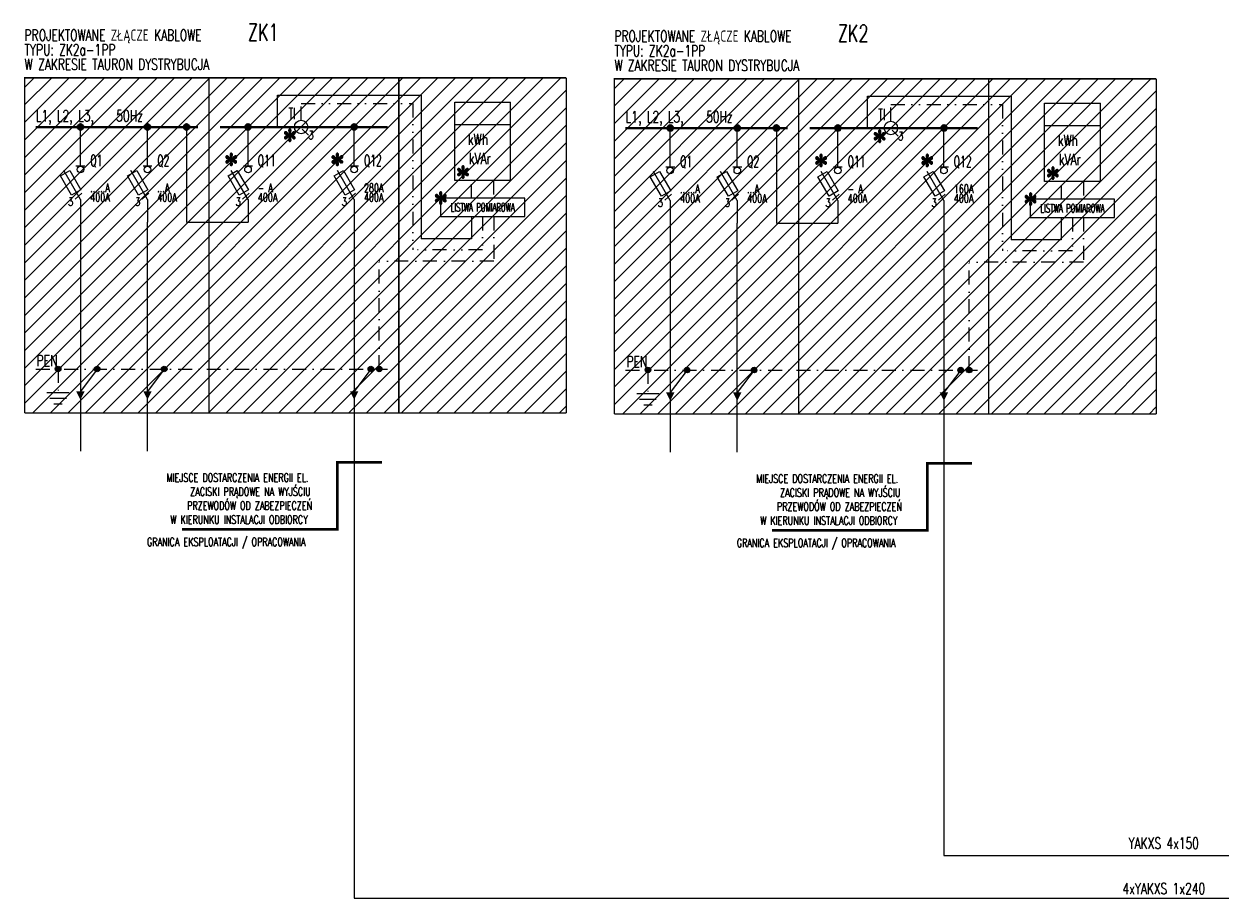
# Model space of a CAD drawing. Header units: millimetres. Extents: x -624 to 147, y 941 to 1125.
# Tile 1 of 3: x -624 to -410, y 961 to 1118. Entities that reach past the tile are written whole.
import ezdxf
from ezdxf.enums import TextEntityAlignment as Align

# ---------------------------------------------------------------- set-up
doc = ezdxf.new("R2010")
doc.units = ezdxf.units.MM
for name, pattern in [('DASHDOT', [25.4, 12.7, -6.35, 0, -6.35]), ('DASHED2', [0.375, 0.25, -0.125]), ('DIVIDE', [1.25, 0.5, -0.25, 0, -0.25, 0, -0.25]), ('PRZEWOD_PE', [5, 2.5, -1.25, 0, -1.25])]:
    doc.linetypes.add(name, pattern=pattern)
for name, color, linetype, lineweight in [('BLOCK_1', 1, 'Continuous', 25), ('BLOCK_2', 7, 'Continuous', 18), ('ODPŁYW', 3, 'Continuous', 18), ('OPIS', 7, 'Continuous', 18), ('PRZEWOD_PE', 2, 'Continuous', 15), ('ROZDZIELNICA', 252, 'Continuous', 15), ('SZYNA', 5, 'Continuous', 40)]:
    doc.layers.add(name, color=color, linetype=linetype, lineweight=lineweight)
doc.layers.add('STEROWANIE', color=6, linetype='Continuous')
doc.layers.add('typ kabla', color=30, linetype='Continuous')
doc.styles.add('ROMANS', font='romans.shx', dxfattribs={"width": 0.8})

# ---------------------------------------------------------------- blocks, each defined once
blk = doc.blocks.new('rozgalezienie')
blk.add_hatch(color=0).paths.add_polyline_path([(0.5, 0, 1), (-0.5, 0, 1)])
at = {"color": 0}
blk.add_circle((0, 0), 0.5, dxfattribs=at)
blk = doc.blocks.new('PE')
blk.add_line((3, 5.5), (0, 1.5))
blk.add_lwpolyline([(0, 1.5, 1.5, 0, 0), (0, 0, 0, 0, 0)], format="xyseb")
blk = doc.blocks.new('bezpiecznik rozlacznik')
for p, q in [((0, -4), (0, 0)), ((0, -10), (-3, -4.8)), ((0, -10), (0, -14))]:
    blk.add_line(p, q)
at = {"layer": 'BLOCK_1'}
for p, q in [((0.8, -4), (-0.8, -4)), ((-0.96, -9.89), (0.22, -8.81))]:
    blk.add_line(p, q, dxfattribs=at)
blk.add_lwpolyline([(0.08, -8.22), (-1.58, -9.18), (-3.58, -5.72), (-1.92, -4.76)], close=True, dxfattribs=at)
blk.add_circle((0, -4.59), 0.59, dxfattribs=at)
at = {"layer": 'BLOCK_2', "style": 'ROMANS', "flags": 8}
for tag, p, height, width in [('SYMBOL', (1.75, -4), 2, 0.6), ('TYP', (1.75, -6.91), 1.5, 0.7), ('PARAMETRY', (1.75, -8.63), 1.5, 0.7), ('OPIS1', (1.75, -10.34), 1.5, 0.7)]:
    blk.add_attdef(tag, p, '', height=height, dxfattribs=dict(at, width=width))
at = {"layer": 'BLOCK_2', "style": 'ROMANS', "width": 0.7, "flags": 8}
blk.add_attdef('N', text='', height=1.5, dxfattribs=at).set_placement((-1.31, -11.12), align=Align.RIGHT)
blk = doc.blocks.new('liczniki')
for p, q in [((-2.5, -2), (-2.5, 0)), ((-2.5, 0), (2.5, 0)), ((2.5, -2), (2.5, 0)), ((-2.5, -7), (-2.5, -2)), ((-2.5, -2), (2.5, -2)), ((2.5, -7), (2.5, -2)), ((2.5, -7), (-2.5, -7))]:
    blk.add_line(p, q)
at = {"layer": 'BLOCK_2', "style": 'ROMANS', "flags": 8}
for tag, p, height, width in [('SYMBOL', (3.25, -1.19), 2, 0.6), ('PARAMETRY', (3.25, -3.81), 1.5, 0.7), ('OPIS', (3.25, -5.53), 1.5, 0.7)]:
    blk.add_attdef(tag, p, '', height=height, dxfattribs=dict(at, width=width))
at = {"layer": 'BLOCK_2', "style": 'ROMANS', "width": 0.7, "flags": 8}
for tag, p in [('TYP', (0.04, -4.15)), ('TYP1', (0.04, -6.46))]:
    blk.add_attdef(tag, text='', height=1.8, dxfattribs=at).set_placement(p, align=Align.CENTER)
blk = doc.blocks.new('plomba')
h = blk.add_hatch(color=256)
h.dxf.hatch_style = 1
edge = h.paths.add_edge_path()
edge.add_spline(control_points=[(-0.11, 0.19), (-0.12, 0.43), (-0.17, 0.68), (-0.26, 0.92), (-0.26, 0.92), (-0.38, 1.27), (-0.44, 1.51), (-0.44, 1.64), (-0.44, 1.64), (-0.44, 1.82), (-0.4, 1.96), (-0.31, 2.06), (-0.31, 2.06), (-0.22, 2.15), (-0.12, 2.2), (0.01, 2.2), (0.01, 2.2), (0.12, 2.2), (0.22, 2.15), (0.3, 2.06), (0.3, 2.06), (0.38, 1.96), (0.42, 1.82), (0.42, 1.64), (0.42, 1.64), (0.42, 1.49), (0.37, 1.27), (0.28, 0.98), (0.28, 0.98), (0.19, 0.7), (0.13, 0.43), (0.11, 0.19), (0.11, 0.19), (0.3, 0.32), (0.48, 0.47), (0.63, 0.64), (0.63, 0.64), (0.87, 0.92), (1.05, 1.1), (1.17, 1.16), (1.17, 1.16), (1.29, 1.23), (1.41, 1.27), (1.53, 1.27), (1.53, 1.27), (1.64, 1.27), (1.74, 1.23), (1.82, 1.15), (1.82, 1.15), (1.9, 1.07), (1.94, 0.97), (1.94, 0.86), (1.94, 0.86), (1.94, 0.73), (1.88, 0.61), (1.76, 0.51), (1.76, 0.51), (1.65, 0.41), (1.36, 0.3), (0.89, 0.2), (0.89, 0.2), (0.62, 0.14), (0.39, 0.07), (0.21, -0.01), (0.21, -0.01), (0.39, -0.1), (0.62, -0.17), (0.88, -0.22), (0.88, -0.22), (1.31, -0.3), (1.59, -0.4), (1.72, -0.52), (1.72, -0.52), (1.86, -0.63), (1.92, -0.76), (1.92, -0.9), (1.92, -0.9), (1.92, -1), (1.88, -1.1), (1.8, -1.17), (1.8, -1.17), (1.72, -1.25), (1.63, -1.29), (1.53, -1.29), (1.53, -1.29), (1.42, -1.29), (1.3, -1.25), (1.17, -1.18), (1.17, -1.18), (1.04, -1.1), (0.87, -0.94), (0.65, -0.68), (0.65, -0.68), (0.5, -0.51), (0.33, -0.34), (0.11, -0.19), (0.11, -0.19), (0.12, -0.39), (0.16, -0.61), (0.23, -0.85), (0.23, -0.85), (0.36, -1.27), (0.42, -1.55), (0.42, -1.7), (0.42, -1.7), (0.42, -1.84), (0.38, -1.97), (0.29, -2.06), (0.29, -2.06), (0.21, -2.16), (0.12, -2.21), (0.02, -2.21), (0.02, -2.21), (-0.11, -2.21), (-0.23, -2.16), (-0.33, -2.06), (-0.33, -2.06), (-0.41, -1.98), (-0.44, -1.86), (-0.44, -1.7), (-0.44, -1.7), (-0.44, -1.53), (-0.4, -1.33), (-0.32, -1.09), (-0.32, -1.09), (-0.24, -0.85), (-0.19, -0.68), (-0.17, -0.59), (-0.17, -0.59), (-0.15, -0.5), (-0.13, -0.37), (-0.11, -0.19), (-0.11, -0.19), (-0.32, -0.33), (-0.5, -0.48), (-0.66, -0.65), (-0.66, -0.65), (-0.91, -0.94), (-1.11, -1.13), (-1.24, -1.21), (-1.24, -1.21), (-1.33, -1.26), (-1.43, -1.29), (-1.53, -1.29), (-1.53, -1.29), (-1.65, -1.29), (-1.75, -1.25), (-1.84, -1.17), (-1.84, -1.17), (-1.92, -1.09), (-1.96, -1), (-1.96, -0.9), (-1.96, -0.9), (-1.96, -0.81), (-1.93, -0.72), (-1.85, -0.62), (-1.85, -0.62), (-1.78, -0.52), (-1.67, -0.44), (-1.53, -0.38), (-1.53, -0.38), (-1.43, -0.33), (-1.21, -0.28), (-0.87, -0.21), (-0.87, -0.21), (-0.66, -0.16), (-0.44, -0.09), (-0.23, -0.01), (-0.23, -0.01), (-0.42, 0.09), (-0.65, 0.16), (-0.92, 0.22), (-0.92, 0.22), (-1.35, 0.31), (-1.62, 0.39), (-1.72, 0.47), (-1.72, 0.47), (-1.88, 0.59), (-1.96, 0.73), (-1.96, 0.89), (-1.96, 0.89), (-1.96, 0.99), (-1.92, 1.08), (-1.84, 1.15), (-1.84, 1.15), (-1.76, 1.23), (-1.67, 1.27), (-1.56, 1.27), (-1.56, 1.27), (-1.45, 1.27), (-1.32, 1.24), (-1.19, 1.16), (-1.19, 1.16), (-1.06, 1.09), (-0.9, 0.94), (-0.7, 0.71), (-0.7, 0.71), (-0.51, 0.49), (-0.31, 0.32), (-0.11, 0.19)], knot_values=[0, 0, 0, 0, 0.02, 0.02, 0.02, 0.03, 0.04, 0.04, 0.04, 0.05, 0.06, 0.06, 0.06, 0.07, 0.08, 0.08, 0.08, 0.09, 0.1, 0.1, 0.1, 0.11, 0.12, 0.12, 0.12, 0.13, 0.14, 0.14, 0.14, 0.15, 0.16, 0.16, 0.16, 0.17, 0.18, 0.18, 0.18, 0.19, 0.2, 0.2, 0.2, 0.21, 0.22, 0.22, 0.22, 0.23, 0.24, 0.24, 0.24, 0.25, 0.26, 0.26, 0.26, 0.27, 0.28, 0.28, 0.28, 0.29, 0.3, 0.3, 0.3, 0.31, 0.32, 0.32, 0.32, 0.33, 0.34, 0.34, 0.34, 0.35, 0.36, 0.36, 0.36, 0.37, 0.38, 0.38, 0.38, 0.39, 0.4, 0.4, 0.4, 0.41, 0.42, 0.42, 0.42, 0.43, 0.44, 0.44, 0.44, 0.45, 0.46, 0.46, 0.46, 0.47, 0.48, 0.48, 0.48, 0.49, 0.5, 0.5, 0.5, 0.51, 0.52, 0.52, 0.52, 0.53, 0.54, 0.54, 0.54, 0.55, 0.56, 0.56, 0.56, 0.57, 0.58, 0.58, 0.58, 0.59, 0.6, 0.6, 0.6, 0.61, 0.62, 0.62, 0.62, 0.63, 0.64, 0.64, 0.64, 0.65, 0.66, 0.66, 0.66, 0.67, 0.68, 0.68, 0.68, 0.69, 0.7, 0.7, 0.7, 0.71, 0.72, 0.72, 0.72, 0.73, 0.74, 0.74, 0.74, 0.75, 0.76, 0.76, 0.76, 0.77, 0.78, 0.78, 0.78, 0.79, 0.8, 0.8, 0.8, 0.81, 0.82, 0.82, 0.82, 0.83, 0.84, 0.84, 0.84, 0.85, 0.86, 0.86, 0.86, 0.87, 0.88, 0.88, 0.88, 0.89, 0.9, 0.9, 0.9, 0.91, 0.92, 0.92, 0.92, 0.93, 0.94, 0.94, 0.94, 0.95, 0.96, 0.96, 0.96, 0.97, 0.98, 0.98, 0.98, 0.99, 1, 1, 1, 1], degree=3, periodic=0)
at = {"lineweight": 25}
blk.add_open_spline([(-0.11, 0.19), (-0.12, 0.43), (-0.17, 0.68), (-0.26, 0.92), (-0.26, 0.92), (-0.38, 1.27), (-0.44, 1.51), (-0.44, 1.64), (-0.44, 1.64), (-0.44, 1.82), (-0.4, 1.96), (-0.31, 2.06), (-0.31, 2.06), (-0.22, 2.15), (-0.12, 2.2), (0.01, 2.2), (0.01, 2.2), (0.12, 2.2), (0.22, 2.15), (0.3, 2.06), (0.3, 2.06), (0.38, 1.96), (0.42, 1.82), (0.42, 1.64), (0.42, 1.64), (0.42, 1.49), (0.37, 1.27), (0.28, 0.98), (0.28, 0.98), (0.19, 0.7), (0.13, 0.43), (0.11, 0.19), (0.11, 0.19), (0.3, 0.32), (0.48, 0.47), (0.63, 0.64), (0.63, 0.64), (0.87, 0.92), (1.05, 1.1), (1.17, 1.16), (1.17, 1.16), (1.29, 1.23), (1.41, 1.27), (1.53, 1.27), (1.53, 1.27), (1.64, 1.27), (1.74, 1.23), (1.82, 1.15), (1.82, 1.15), (1.9, 1.07), (1.94, 0.97), (1.94, 0.86), (1.94, 0.86), (1.94, 0.73), (1.88, 0.61), (1.76, 0.51), (1.76, 0.51), (1.65, 0.41), (1.36, 0.3), (0.89, 0.2), (0.89, 0.2), (0.62, 0.14), (0.39, 0.07), (0.21, -0.01), (0.21, -0.01), (0.39, -0.1), (0.62, -0.17), (0.88, -0.22), (0.88, -0.22), (1.31, -0.3), (1.59, -0.4), (1.72, -0.52), (1.72, -0.52), (1.86, -0.63), (1.92, -0.76), (1.92, -0.9), (1.92, -0.9), (1.92, -1), (1.88, -1.1), (1.8, -1.17), (1.8, -1.17), (1.72, -1.25), (1.63, -1.29), (1.53, -1.29), (1.53, -1.29), (1.42, -1.29), (1.3, -1.25), (1.17, -1.18), (1.17, -1.18), (1.04, -1.1), (0.87, -0.94), (0.65, -0.68), (0.65, -0.68), (0.5, -0.51), (0.33, -0.34), (0.11, -0.19), (0.11, -0.19), (0.12, -0.39), (0.16, -0.61), (0.23, -0.85), (0.23, -0.85), (0.36, -1.27), (0.42, -1.55), (0.42, -1.7), (0.42, -1.7), (0.42, -1.84), (0.38, -1.97), (0.29, -2.06), (0.29, -2.06), (0.21, -2.16), (0.12, -2.21), (0.02, -2.21), (0.02, -2.21), (-0.11, -2.21), (-0.23, -2.16), (-0.33, -2.06), (-0.33, -2.06), (-0.41, -1.98), (-0.44, -1.86), (-0.44, -1.7), (-0.44, -1.7), (-0.44, -1.53), (-0.4, -1.33), (-0.32, -1.09), (-0.32, -1.09), (-0.24, -0.85), (-0.19, -0.68), (-0.17, -0.59), (-0.17, -0.59), (-0.15, -0.5), (-0.13, -0.37), (-0.11, -0.19), (-0.11, -0.19), (-0.32, -0.33), (-0.5, -0.48), (-0.66, -0.65), (-0.66, -0.65), (-0.91, -0.94), (-1.11, -1.13), (-1.24, -1.21), (-1.24, -1.21), (-1.33, -1.26), (-1.43, -1.29), (-1.53, -1.29), (-1.53, -1.29), (-1.65, -1.29), (-1.75, -1.25), (-1.84, -1.17), (-1.84, -1.17), (-1.92, -1.09), (-1.96, -1), (-1.96, -0.9), (-1.96, -0.9), (-1.96, -0.81), (-1.93, -0.72), (-1.85, -0.62), (-1.85, -0.62), (-1.78, -0.52), (-1.67, -0.44), (-1.53, -0.38), (-1.53, -0.38), (-1.43, -0.33), (-1.21, -0.28), (-0.87, -0.21), (-0.87, -0.21), (-0.66, -0.16), (-0.44, -0.09), (-0.23, -0.01), (-0.23, -0.01), (-0.42, 0.09), (-0.65, 0.16), (-0.92, 0.22), (-0.92, 0.22), (-1.35, 0.31), (-1.62, 0.39), (-1.72, 0.47), (-1.72, 0.47), (-1.88, 0.59), (-1.96, 0.73), (-1.96, 0.89), (-1.96, 0.89), (-1.96, 0.99), (-1.92, 1.08), (-1.84, 1.15), (-1.84, 1.15), (-1.76, 1.23), (-1.67, 1.27), (-1.56, 1.27), (-1.56, 1.27), (-1.45, 1.27), (-1.32, 1.24), (-1.19, 1.16), (-1.19, 1.16), (-1.06, 1.09), (-0.9, 0.94), (-0.7, 0.71), (-0.7, 0.71), (-0.51, 0.49), (-0.31, 0.32), (-0.11, 0.19)], degree=3, knots=[0, 0, 0, 0, 0.02, 0.02, 0.02, 0.03, 0.04, 0.04, 0.04, 0.05, 0.06, 0.06, 0.06, 0.07, 0.08, 0.08, 0.08, 0.09, 0.1, 0.1, 0.1, 0.11, 0.12, 0.12, 0.12, 0.13, 0.14, 0.14, 0.14, 0.15, 0.16, 0.16, 0.16, 0.17, 0.18, 0.18, 0.18, 0.19, 0.2, 0.2, 0.2, 0.21, 0.22, 0.22, 0.22, 0.23, 0.24, 0.24, 0.24, 0.25, 0.26, 0.26, 0.26, 0.27, 0.28, 0.28, 0.28, 0.29, 0.3, 0.3, 0.3, 0.31, 0.32, 0.32, 0.32, 0.33, 0.34, 0.34, 0.34, 0.35, 0.36, 0.36, 0.36, 0.37, 0.38, 0.38, 0.38, 0.39, 0.4, 0.4, 0.4, 0.41, 0.42, 0.42, 0.42, 0.43, 0.44, 0.44, 0.44, 0.45, 0.46, 0.46, 0.46, 0.47, 0.48, 0.48, 0.48, 0.49, 0.5, 0.5, 0.5, 0.51, 0.52, 0.52, 0.52, 0.53, 0.54, 0.54, 0.54, 0.55, 0.56, 0.56, 0.56, 0.57, 0.58, 0.58, 0.58, 0.59, 0.6, 0.6, 0.6, 0.61, 0.62, 0.62, 0.62, 0.63, 0.64, 0.64, 0.64, 0.65, 0.66, 0.66, 0.66, 0.67, 0.68, 0.68, 0.68, 0.69, 0.7, 0.7, 0.7, 0.71, 0.72, 0.72, 0.72, 0.73, 0.74, 0.74, 0.74, 0.75, 0.76, 0.76, 0.76, 0.77, 0.78, 0.78, 0.78, 0.79, 0.8, 0.8, 0.8, 0.81, 0.82, 0.82, 0.82, 0.83, 0.84, 0.84, 0.84, 0.85, 0.86, 0.86, 0.86, 0.87, 0.88, 0.88, 0.88, 0.89, 0.9, 0.9, 0.9, 0.91, 0.92, 0.92, 0.92, 0.93, 0.94, 0.94, 0.94, 0.95, 0.96, 0.96, 0.96, 0.97, 0.98, 0.98, 0.98, 0.99, 1, 1, 1, 1], dxfattribs=at)
blk = doc.blocks.new('przekladnik pradowy')
blk.add_line((0, -10.6), (0, -2.4))
at = {"layer": 'BLOCK_1'}
blk.add_line((-1.48, -7.82), (-0.37, -6.71), dxfattribs=at)
blk.add_circle((0, -6.5), 1.2, dxfattribs=at)
at = {"layer": 'BLOCK_2', "style": 'ROMANS', "flags": 8}
for tag, p, height, width in [('SYMBOL', (1.75, -5), 2, 0.6), ('TYP', (1.75, -7.91), 1.5, 0.7), ('PARAMETRY', (1.75, -9.63), 1.5, 0.7), ('OPIS1', (1.75, -11.34), 1.5, 0.7)]:
    blk.add_attdef(tag, p, '', height=height, dxfattribs=dict(at, width=width))
at = {"layer": 'BLOCK_2', "style": 'ROMANS', "width": 0.7, "flags": 8}
blk.add_attdef('N', text='', height=1.5, dxfattribs=at).set_placement((-1.71, -9.48), align=Align.RIGHT)
blk = doc.blocks.new('typ_kabla')
at = {"color": 0, "style": 'ROMANS', "width": 0.7}
blk.add_attdef('TYP_KABLA', text='', height=2, dxfattribs=at).set_placement((0, 0), align=Align.CENTER)

msp = doc.modelspace()

# ---------------------------------------------------------------- hatches: boundary and pattern name
at = {"layer": 'ROZDZIELNICA', "linetype": 'DASHED2', "ltscale": 20}
h = msp.add_hatch(dxfattribs=at)
h.set_pattern_fill('ANSI31', color=256, scale=0.7, style=0)
h.set_pattern_definition([(45, (-502.0755, 772.7026), (-1.571545, 1.571545), [])])
h.paths.add_polyline_path([(-526.97, 1108.27), (-623.97, 1108.27), (-623.97, 1048.27), (-526.97, 1048.27)])
h = msp.add_hatch(dxfattribs=at)
h.set_pattern_fill('ANSI31', color=256, scale=0.7, style=0)
h.set_pattern_definition([(45, (-396.4787, 772.5206), (-1.571545, 1.571545), [])])
h.paths.add_polyline_path([(-421.37, 1108.09), (-518.37, 1108.09), (-518.37, 1048.09), (-421.37, 1048.09)])

# ---------------------------------------------------------------- linework, layer by layer
at = {"linetype": 'DASHDOT', "ltscale": 0.1, "const_width": 0.5}
for points in [[(-559.97, 1039.47), (-567.97, 1039.47), (-567.97, 1027.47), (-595.77, 1027.47)], [(-454.37, 1039.29), (-462.37, 1039.29), (-462.37, 1027.29), (-490.18, 1027.29)]]:
    msp.add_lwpolyline(points, dxfattribs=at)
at = {"layer": 'ODPŁYW'}
for p, q in [((-578.67, 1099.47), (-578.67, 1105.17)), ((-578.67, 1105.17), (-552.97, 1105.17)), ((-552.97, 1105.17), (-552.97, 1079.47)), ((-473.07, 1099.29), (-473.07, 1104.99)), ((-473.07, 1104.99), (-447.37, 1104.99)), ((-447.37, 1104.99), (-447.37, 1079.29)), ((-613.97, 1096.47), (-613.97, 1099.47)), ((-601.97, 1096.47), (-601.97, 1099.47)), ((-594.97, 1099.47), (-594.97, 1082.47)), ((-583.97, 1096.47), (-583.97, 1099.47)), ((-564.97, 1096.47), (-564.97, 1099.47)), ((-508.37, 1096.29), (-508.37, 1099.29)), ((-496.37, 1096.29), (-496.37, 1099.29)), ((-489.37, 1099.29), (-489.37, 1082.29)), ((-478.37, 1096.29), (-478.37, 1099.29)), ((-459.37, 1096.29), (-459.37, 1099.29)), ((-594.97, 1082.47), (-583.97, 1082.47)), ((-543.97, 1083.47), (-543.97, 1079.47)), ((-489.37, 1082.29), (-478.37, 1082.29)), ((-438.37, 1083.29), (-438.37, 1079.29)), ((-543.97, 1079.47), (-552.97, 1079.47)), ((-438.37, 1079.29), (-447.37, 1079.29))]:
    msp.add_line(p, q, dxfattribs=at)
at = {"layer": 'ODPŁYW', "lineweight": -3}
for p, q in [((-613.97, 1082.47), (-613.97, 1041.47)), ((-601.97, 1041.47), (-601.97, 1082.47)), ((-564.97, 1082.47), (-564.97, 1041.47)), ((-508.37, 1082.29), (-508.37, 1041.29)), ((-496.37, 1041.29), (-496.37, 1082.29)), ((-459.37, 1082.29), (-459.37, 1041.29))]:
    msp.add_line(p, q, dxfattribs=at)
at = {"layer": 'ODPŁYW'}
for points in [[(-564.97, 1041.47), (-564.97, 961.48), (-169.97, 961.48), (-169.92, 1061.36), (-169.91, 1061.36)], [(-459.37, 1041.29), (-459.37, 969.07), (-356.85, 969.07), (-356.97, 1013.18)]]:
    msp.add_lwpolyline(points, dxfattribs=at)
at = {"layer": 'PRZEWOD_PE', "linetype": 'PRZEWOD_PE'}
for p, q in [((-539.97, 1083.47), (-539.97, 1075.47)), ((-434.37, 1083.29), (-434.37, 1075.29)), ((-539.97, 1075.47), (-560.47, 1075.47)), ((-560.47, 1056.16), (-560.47, 1075.47)), ((-434.37, 1075.29), (-454.87, 1075.29)), ((-454.87, 1055.97), (-454.87, 1075.29)), ((-621.97, 1056.16), (-558.97, 1056.16)), ((-617.97, 1056.19), (-617.97, 1051.95)), ((-516.37, 1055.97), (-453.37, 1055.97)), ((-512.37, 1056.01), (-512.37, 1051.76))]:
    msp.add_line(p, q, dxfattribs=at)
at = {"layer": 'PRZEWOD_PE'}
for p, q in [((-619.97, 1051.95), (-615.97, 1051.95)), ((-514.37, 1051.76), (-510.37, 1051.76)), ((-619.47, 1050.95), (-616.47, 1050.95)), ((-618.73, 1049.95), (-617.23, 1049.95)), ((-513.87, 1050.76), (-510.87, 1050.76)), ((-513.13, 1049.76), (-511.63, 1049.76))]:
    msp.add_line(p, q, dxfattribs=at)
at = {"layer": 'ROZDZIELNICA', "linetype": 'DASHED2', "ltscale": 20}
for points in [[(-526.97, 1108.27, 0.25, 0.25, 0), (-623.97, 1108.27, 0.25, 0.25, 0), (-623.97, 1048.27, 0.25, 0.25, 0)], [(-590.97, 1108.27, 0.25, 0.25, 0), (-590.97, 1048.27, 0.25, 0.25, 0)], [(-556.97, 1108.27, 0.25, 0.25, 0), (-556.97, 1048.27, 0.25, 0.25, 0)], [(-526.97, 1048.27, 0.25, 0.25, 0), (-526.97, 1108.27, 0.25, 0.25, 0)], [(-421.37, 1108.09, 0.25, 0.25, 0), (-518.37, 1108.09, 0.25, 0.25, 0), (-518.37, 1048.09, 0.25, 0.25, 0)], [(-485.37, 1108.09, 0.25, 0.25, 0), (-485.37, 1048.09, 0.25, 0.25, 0)], [(-451.37, 1108.09, 0.25, 0.25, 0), (-451.37, 1048.09, 0.25, 0.25, 0)], [(-421.37, 1048.09, 0.25, 0.25, 0), (-421.37, 1108.09, 0.25, 0.25, 0)], [(-623.97, 1048.27, 0.25, 0.25, 0), (-526.97, 1048.27, 0.25, 0.25, 0)], [(-518.37, 1048.09, 0.25, 0.25, 0), (-421.37, 1048.09, 0.25, 0.25, 0)]]:
    msp.add_lwpolyline(points, format="xyseb", dxfattribs=at)
at = {"layer": 'STEROWANIE', "linetype": 'DIVIDE', "ltscale": 5}
for p, q in [((-574.47, 1100.67), (-574.47, 1103.67)), ((-574.47, 1103.67), (-554.47, 1103.67)), ((-554.47, 1103.67), (-554.47, 1077.47)), ((-468.87, 1100.49), (-468.87, 1103.49)), ((-468.87, 1103.49), (-448.87, 1103.49)), ((-448.87, 1103.49), (-448.87, 1077.29)), ((-543.94, 1086.75), (-543.94, 1089.91)), ((-540, 1089.91), (-540, 1086.75)), ((-438.34, 1086.57), (-438.34, 1089.72)), ((-434.4, 1089.72), (-434.4, 1086.57)), ((-541.97, 1083.47), (-541.97, 1077.47)), ((-436.37, 1083.29), (-436.37, 1077.29)), ((-541.97, 1077.47), (-554.47, 1077.47)), ((-436.37, 1077.29), (-448.87, 1077.29))]:
    msp.add_line(p, q, dxfattribs=at)
at = {"layer": 'STEROWANIE', "lineweight": -3}
for points in [[(-549.52, 1083.47), (-534.41, 1083.47), (-534.41, 1086.75), (-549.52, 1086.75)], [(-443.92, 1083.29), (-428.82, 1083.29), (-428.82, 1086.57), (-443.92, 1086.57)]]:
    msp.add_lwpolyline(points, close=True, dxfattribs=at)
at = {"layer": 'SZYNA'}
for p, q in [((-621.97, 1099.47), (-592.97, 1099.47)), ((-588.97, 1099.47), (-558.97, 1099.47)), ((-516.37, 1099.29), (-487.37, 1099.29)), ((-483.37, 1099.29), (-453.37, 1099.29))]:
    msp.add_line(p, q, dxfattribs=at)

# ---------------------------------------------------------------- block references
at = {"layer": 'ODPŁYW'}
for p, values in [((-613.97, 1096.47), {'PARAMETRY': '......A', 'OPIS1': '400A', 'N': '3', 'SYMBOL': 'Q1'}), ((-601.97, 1096.47), {'PARAMETRY': '...A', 'OPIS1': '400A', 'N': '3', 'SYMBOL': 'Q2'}), ((-583.97, 1096.47), {'PARAMETRY': '- A', 'OPIS1': '400A', 'N': '3', 'SYMBOL': 'Q11'}), ((-564.97, 1096.47), {'PARAMETRY': '280A', 'OPIS1': '400A', 'N': '3', 'SYMBOL': 'Q12'}), ((-508.37, 1096.29), {'PARAMETRY': '......A', 'OPIS1': '400A', 'N': '3', 'SYMBOL': 'Q1'}), ((-496.37, 1096.29), {'PARAMETRY': '...A', 'OPIS1': '400A', 'N': '3', 'SYMBOL': 'Q2'}), ((-478.37, 1096.29), {'PARAMETRY': '- A', 'OPIS1': '400A', 'N': '3', 'SYMBOL': 'Q11'}), ((-459.37, 1096.29), {'PARAMETRY': '160A', 'OPIS1': '400A', 'N': '3', 'SYMBOL': 'Q12'})]:
    msp.add_blockref('bezpiecznik rozlacznik', p, dxfattribs=at).add_auto_attribs(values)
at = {"layer": 'OPIS', "xscale": 0.5, "yscale": 0.5, "zscale": 0.5}
for p in [(-576.48, 1098), (-470.88, 1097.82), (-586.97, 1093.67), (-567.97, 1093.67), (-481.37, 1093.49), (-462.37, 1093.49), (-545.47, 1091.41), (-439.87, 1091.22), (-549.46, 1086.75), (-443.87, 1086.57)]:
    msp.add_blockref('plomba', p, dxfattribs=at)
at = {"layer": 'PRZEWOD_PE', "linetype": 'PRZEWOD_PE'}
for name, p in [('rozgalezienie', (-617.97, 1056.17)), ('PE', (-613.97, 1050.66)), ('PE', (-601.97, 1050.66)), ('PE', (-564.97, 1050.66)), ('rozgalezienie', (-512.37, 1055.99)), ('PE', (-508.37, 1050.47)), ('PE', (-496.37, 1050.47)), ('PE', (-459.37, 1050.47))]:
    msp.add_blockref(name, p, dxfattribs=at)
at = {"layer": 'PRZEWOD_PE'}
for p in [(-610.97, 1056.16), (-598.97, 1056.16), (-561.97, 1056.16), (-560.47, 1056.16), (-505.37, 1055.97), (-493.37, 1055.97), (-456.37, 1055.97), (-454.87, 1055.97)]:
    msp.add_blockref('rozgalezienie', p, dxfattribs=at)
at = {"layer": 'STEROWANIE', "lineweight": -3}
ref = msp.add_blockref('liczniki', (-541.97, 1103.91), dxfattribs=dict(at, xscale=2, yscale=2, zscale=2))
ref.add_attrib('PARAMETRY', 'kWh', (-544.6, 1096.28), dxfattribs={"layer": 'BLOCK_2', "height": 2, "style": 'ROMANS', "width": 0.7, "flags": 8})
ref.add_attrib('OPIS', 'kVAr', (-544.43, 1092.85), dxfattribs={"layer": 'BLOCK_2', "height": 2, "style": 'ROMANS', "width": 0.7, "flags": 8})
ref = msp.add_blockref('liczniki', (-436.37, 1103.72), dxfattribs=dict(at, xscale=2, yscale=2, zscale=2))
ref.add_attrib('PARAMETRY', 'kWh', (-439.01, 1096.1), dxfattribs={"layer": 'BLOCK_2', "height": 2, "style": 'ROMANS', "width": 0.7, "flags": 8})
ref.add_attrib('OPIS', 'kVAr', (-438.83, 1092.67), dxfattribs={"layer": 'BLOCK_2', "height": 2, "style": 'ROMANS', "width": 0.7, "flags": 8})
at = {"layer": 'SZYNA'}
ref = msp.add_blockref('przekladnik pradowy', (-580.97, 1099.47), dxfattribs=dict(at, rotation=90))
ref.add_attrib('N', '3', dxfattribs={"layer": 'BLOCK_2', "height": 1.5, "style": 'ROMANS', "width": 0.7, "flags": 8}).set_placement((-572.24, 1097.26), align=Align.RIGHT)
ref.add_attrib('SYMBOL', 'TI', (-576.72, 1100.89), dxfattribs={"layer": 'BLOCK_2', "height": 2, "style": 'ROMANS', "width": 0.6, "flags": 8})
ref = msp.add_blockref('przekladnik pradowy', (-475.37, 1099.29), dxfattribs=dict(at, rotation=90))
ref.add_attrib('N', '3', dxfattribs={"layer": 'BLOCK_2', "height": 1.5, "style": 'ROMANS', "width": 0.7, "flags": 8}).set_placement((-466.65, 1097.08), align=Align.RIGHT)
ref.add_attrib('SYMBOL', 'TI', (-471.12, 1100.71), dxfattribs={"layer": 'BLOCK_2', "height": 2, "style": 'ROMANS', "width": 0.6, "flags": 8})
for p in [(-613.97, 1099.47), (-601.97, 1099.47), (-594.97, 1099.47), (-583.97, 1099.47), (-564.97, 1099.47), (-508.37, 1099.29), (-496.37, 1099.29), (-489.37, 1099.29), (-478.37, 1099.29), (-459.37, 1099.29)]:
    msp.add_blockref('rozgalezienie', p, dxfattribs=at)
at = {"layer": 'typ kabla', "rotation": 360}
for p, values in [((-420.03, 970.29), {'TYP_KABLA': 'YAKXS 4x150'}), ((-420.03, 962.17), {'TYP_KABLA': '4xYAKXS 1x240'})]:
    msp.add_blockref('typ_kabla', p, dxfattribs=at).add_auto_attribs(values)

# ---------------------------------------------------------------- texts
at = {"layer": 'OPIS', "style": 'ROMANS', "width": 0.7}
for s, height, p in [('ZK1', 3, (-583.97, 1114.92)), ('PROJEKTOWANE ZŁĄCZE KABLOWE', 2, (-623.97, 1114.92)), ('PROJEKTOWANE ZŁĄCZE KABLOWE', 2, (-518.37, 1114.74)), ('ZK2', 3, (-478.37, 1114.74)), ('TYPU: ZK2a-1PP', 2, (-623.97, 1112.3)), ('TYPU: ZK2a-1PP', 2, (-518.37, 1112.12)), ('W ZAKRESIE TAURON DYSTRYBUCJA', 2, (-623.97, 1109.69)), ('W ZAKRESIE TAURON DYSTRYBUCJA', 2, (-518.37, 1109.5)), ('L1, L2, L3,   50Hz', 2, (-621.97, 1100.47)), ('L1, L2, L3,   50Hz', 2, (-516.37, 1100.29)), ('MIEJSCE DOSTARCZENIA ENERGII EL.', 1.5, (-598.57, 1035.97)), ('MIEJSCE DOSTARCZENIA ENERGII EL.', 1.5, (-492.97, 1035.79)), ('ZACISKI PRĄDOWE NA WYJŚCIU', 1.5, (-594.32, 1033.47)), ('ZACISKI PRĄDOWE NA WYJŚCIU', 1.5, (-488.72, 1033.29)), ('PRZEWODÓW OD ZABEZPIECZEŃ', 1.5, (-594.87, 1030.97)), ('PRZEWODÓW OD ZABEZPIECZEŃ', 1.5, (-489.27, 1030.79)), ('W KIERUNKU INSTALACJI ODBIORCY', 1.5, (-597.87, 1028.47)), ('W KIERUNKU INSTALACJI ODBIORCY', 1.5, (-492.27, 1028.29)), ('GRANICA EKSPLOATACJI / OPRACOWANIA', 1.5, (-602.07, 1024.47)), ('GRANICA EKSPLOATACJI / OPRACOWANIA', 1.5, (-496.47, 1024.29))]:
    msp.add_text(s, height=height, dxfattribs=at).set_placement(p)
at = {"layer": 'OPIS', "style": 'ROMANS', "width": 0.6}
for p in [(-541.97, 1085.11), (-436.37, 1084.93)]:
    msp.add_text('LISTWA POMIAROWA', height=1.5, dxfattribs=at).set_placement(p, align=Align.MIDDLE_CENTER)
at = {"layer": 'OPIS', "style": 'ROMANS', "width": 0.7}
for p in [(-618.1, 1056.66), (-512.5, 1056.47)]:
    msp.add_text('PEN', height=2, dxfattribs=at).set_placement(p, align=Align.RIGHT)

doc.saveas('drawing.dxf')
